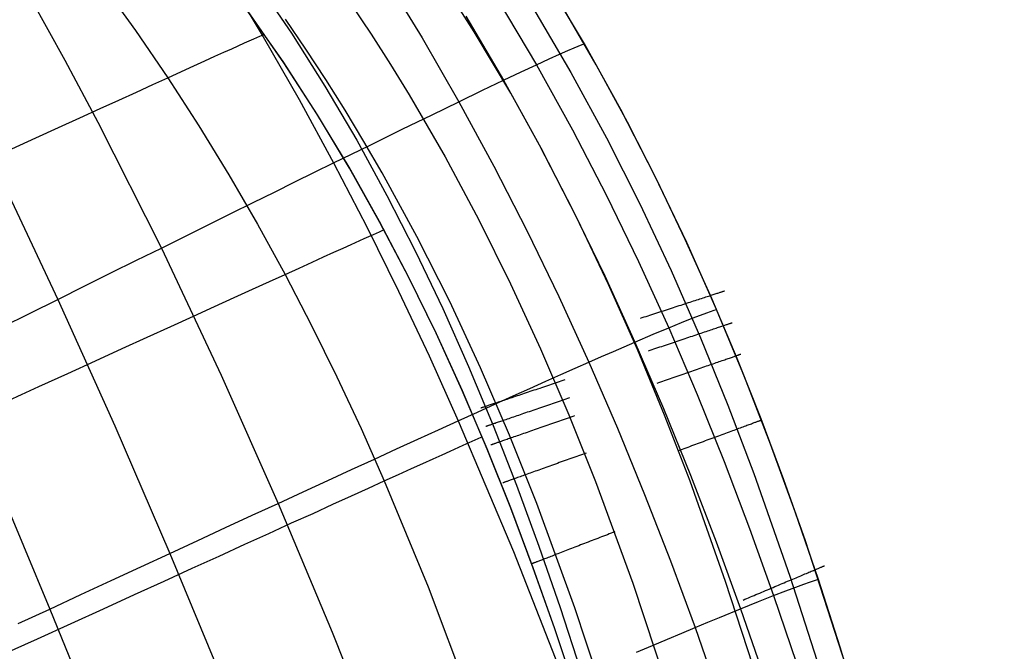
# Model space of a CAD drawing. Header units: millimetres. Extents: x -58 to 58, y -58 to 57.
# Tile 13 of 102: x -45 to -34, y -16 to -9. Entities that reach past the tile are written whole.
import ezdxf

# ---------------------------------------------------------------- set-up
doc = ezdxf.new("R2010")
doc.units = ezdxf.units.MM
doc.header["$MEASUREMENT"] = 0
doc.layers.add('Predefinito', color=5, linetype='Continuous')

msp = doc.modelspace()

# ---------------------------------------------------------------- linework, layer by layer
at = {"layer": 'Predefinito', "extrusion": (2.88321e-07, -6.82626e-07, 1)}
msp.add_lwpolyline([(-36.323, -40.631), (-36.008, -39.766), (-35.717, -38.902), (-35.451, -38.039), (-35.21, -37.177), (-34.992, -36.317), (-34.797, -35.459), (-34.625, -34.603), (-34.475, -33.75), (-34.347, -32.9), (-34.24, -32.054), (-34.155, -31.211), (-34.089, -30.373), (-34.043, -29.539), (-34.017, -28.71), (-34.009, -27.885), (-34.02, -27.066), (-34.049, -26.253), (-34.094, -25.446), (-34.157, -24.645), (-34.235, -23.85), (-34.33, -23.062), (-34.439, -22.281), (-34.563, -21.508), (-34.701, -20.741), (-34.853, -19.983), (-35.018, -19.232), (-35.196, -18.49), (-35.386, -17.755), (-35.587, -17.03), (-35.8, -16.313), (-36.257, -14.906), (-36.501, -14.215), (-36.758, -13.528), (-37.029, -12.846), (-37.313, -12.169), (-37.614, -11.499), (-37.931, -10.834), (-38.265, -10.177), (-38.619, -9.526), (-38.992, -8.883), (-39.385, -8.249), (-39.801, -7.624), (-40.238, -7.008), (-40.698, -6.403), (-41.182, -5.809), (-41.69, -5.227), (-41.954, -4.941), (-42.223, -4.658), (-42.5, -4.379), (-42.782, -4.103), (-43.071, -3.83), (-43.367, -3.562), (-43.669, -3.297), (-43.978, -3.035), (-44.293, -2.778), (-44.615, -2.524), (-45.279, -2.029), (-45.97, -1.55), (-46.689, -1.087), (-47.435, -0.642), (-48.209, -0.214), (-49.012, 0.196), (-49.843, 0.589), (-50.704, 0.965), (-51.595, 1.322), (-52.516, 1.663), (-53.468, 1.986), (-54.452, 2.291)], dxfattribs=at)
at = {"layer": 'Predefinito'}
for points in [[(-35.273, -23.574), (-35.377, -22.777), (-35.565, -21.581), (-35.79, -20.391), (-35.959, -19.604), (-36.144, -18.822), (-36.344, -18.045), (-36.558, -17.273), (-36.787, -16.505), (-37.158, -15.364), (-37.56, -14.232), (-37.849, -13.485), (-38.155, -12.743), (-38.48, -12.008), (-38.826, -11.28), (-39.242, -10.469), (-39.585, -9.849), (-39.997, -9.155), (-40.43, -8.478)], [(-41.388, -8.845), (-41.163, -9.182), (-40.945, -9.524), (-40.733, -9.868), (-40.328, -10.568), (-39.946, -11.279), (-39.587, -12.003), (-39.248, -12.737), (-38.929, -13.482), (-38.629, -14.236), (-38.208, -15.384), (-37.822, -16.547), (-37.583, -17.328), (-37.361, -18.114), (-37.057, -19.301), (-36.789, -20.495), (-36.633, -21.293), (-36.493, -22.092), (-36.371, -22.891), (-36.266, -23.692)], [(-34.235, -23.85), (-34.329, -23.062), (-34.439, -22.282), (-34.563, -21.508), (-34.701, -20.741), (-34.853, -19.983), (-35.018, -19.232), (-35.196, -18.49), (-35.386, -17.756), (-35.587, -17.03), (-35.8, -16.313), (-36.257, -14.907), (-36.501, -14.215), (-36.758, -13.528), (-37.028, -12.846), (-37.313, -12.169), (-37.614, -11.499), (-37.931, -10.835), (-38.265, -10.177), (-38.619, -9.527), (-38.992, -8.884)], [(-37.329, -23.265), (-37.442, -22.494), (-37.57, -21.729), (-37.713, -20.972), (-37.871, -20.222), (-38.042, -19.48), (-38.227, -18.747), (-38.424, -18.022), (-38.634, -17.305), (-38.855, -16.598), (-39.088, -15.9), (-39.331, -15.212), (-39.586, -14.533), (-39.853, -13.865), (-40.134, -13.207), (-40.429, -12.559), (-40.74, -11.923), (-41.068, -11.298), (-41.412, -10.684), (-41.776, -10.081), (-42.158, -9.491), (-42.562, -8.912)], [(-37.329, -23.265), (-37.442, -22.494), (-37.57, -21.729), (-37.713, -20.972), (-37.871, -20.222), (-38.042, -19.48), (-38.227, -18.747), (-38.424, -18.022), (-38.634, -17.305), (-38.855, -16.598), (-39.088, -15.9), (-39.331, -15.213), (-39.585, -14.536), (-39.851, -13.869), (-40.132, -13.212), (-40.426, -12.566), (-40.736, -11.931), (-41.063, -11.307), (-41.406, -10.694), (-41.769, -10.093), (-42.15, -9.503), (-42.552, -8.926)]]:
    msp.add_lwpolyline(points, dxfattribs=at)
at = {"layer": 'Predefinito', "extrusion": (-0.491506, 0.870874, 0)}
msp.add_lwpolyline([(39.314, 320), (39.292, 320), (39.27, 319.999), (39.247, 319.998), (39.224, 319.996), (39.201, 319.994), (39.178, 319.991), (39.155, 319.987), (39.132, 319.983), (39.109, 319.979), (39.086, 319.974), (39.062, 319.968), (39.039, 319.961), (39.016, 319.954), (38.992, 319.947), (38.969, 319.939), (38.946, 319.93), (38.923, 319.92), (38.9, 319.91), (38.877, 319.9), (38.855, 319.888), (38.833, 319.876), (38.81, 319.864), (38.789, 319.851), (38.767, 319.837), (38.746, 319.823), (38.725, 319.808), (38.704, 319.792), (38.684, 319.776), (38.664, 319.76), (38.645, 319.743), (38.626, 319.725), (38.607, 319.707), (38.589, 319.689), (38.571, 319.67), (38.554, 319.65), (38.538, 319.63), (38.522, 319.61), (38.506, 319.589), (38.491, 319.568), (38.477, 319.547), (38.463, 319.526), (38.45, 319.504), (38.438, 319.482), (38.426, 319.459), (38.415, 319.437), (38.404, 319.414), (38.394, 319.391), (38.384, 319.368), (38.376, 319.345), (38.367, 319.322), (38.36, 319.298), (38.353, 319.275), (38.346, 319.252), (38.341, 319.229), (38.335, 319.205), (38.331, 319.182), (38.327, 319.159), (38.323, 319.136), (38.321, 319.113), (38.318, 319.09), (38.316, 319.067), (38.315, 319.045), (38.314, 319.022), (38.314, 319)], dxfattribs=at)
at = {"layer": 'Predefinito', "extrusion": (1, 0, 0)}
for points in [[(-9.527, 319), (-9.527, 59.999)], [(-14.907, 319), (-14.907, 60)], [(-15.9, 319), (-15.9, 59.999)]]:
    msp.add_lwpolyline(points, dxfattribs=at)
at = {"layer": 'Predefinito', "extrusion": (-0.524808, 0.85122, 0)}
msp.add_lwpolyline([(39.851, 320), (39.873, 320), (39.895, 319.999), (39.918, 319.998), (39.941, 319.996), (39.963, 319.994), (39.986, 319.991), (40.009, 319.987), (40.033, 319.983), (40.056, 319.979), (40.079, 319.974), (40.103, 319.968), (40.126, 319.961), (40.149, 319.954), (40.172, 319.947), (40.196, 319.939), (40.219, 319.93), (40.242, 319.92), (40.265, 319.91), (40.287, 319.9), (40.31, 319.888), (40.332, 319.876), (40.354, 319.864), (40.376, 319.851), (40.398, 319.837), (40.419, 319.823), (40.44, 319.808), (40.461, 319.792), (40.481, 319.776), (40.501, 319.76), (40.52, 319.743), (40.539, 319.725), (40.558, 319.707), (40.576, 319.689), (40.593, 319.67), (40.61, 319.65), (40.627, 319.63), (40.643, 319.61), (40.658, 319.589), (40.673, 319.568), (40.688, 319.547), (40.701, 319.526), (40.715, 319.504), (40.727, 319.482), (40.739, 319.459), (40.75, 319.437), (40.761, 319.414), (40.771, 319.391), (40.78, 319.368), (40.789, 319.345), (40.798, 319.322), (40.805, 319.298), (40.812, 319.275), (40.818, 319.252), (40.824, 319.229), (40.829, 319.205), (40.834, 319.182), (40.838, 319.159), (40.841, 319.136), (40.844, 319.113), (40.847, 319.09), (40.848, 319.067), (40.85, 319.045), (40.85, 319.022), (40.851, 319)], dxfattribs=at)
at = {"layer": 'Predefinito', "extrusion": (-0.48448, 0.874803, 0)}
msp.add_lwpolyline([(39.399, 320), (39.376, 320), (39.354, 319.999), (39.331, 319.998), (39.309, 319.996), (39.286, 319.994), (39.263, 319.991), (39.24, 319.987), (39.217, 319.983), (39.193, 319.979), (39.17, 319.974), (39.147, 319.968), (39.123, 319.961), (39.1, 319.954), (39.077, 319.947), (39.054, 319.939), (39.03, 319.93), (39.007, 319.92), (38.985, 319.91), (38.962, 319.9), (38.939, 319.888), (38.917, 319.876), (38.895, 319.864), (38.873, 319.851), (38.851, 319.837), (38.83, 319.823), (38.809, 319.808), (38.789, 319.792), (38.768, 319.776), (38.748, 319.76), (38.729, 319.743), (38.71, 319.725), (38.691, 319.707), (38.673, 319.689), (38.656, 319.67), (38.639, 319.65), (38.622, 319.63), (38.606, 319.61), (38.591, 319.589), (38.576, 319.568), (38.562, 319.547), (38.548, 319.526), (38.535, 319.504), (38.522, 319.482), (38.51, 319.459), (38.499, 319.437), (38.488, 319.414), (38.478, 319.391), (38.469, 319.368), (38.46, 319.345), (38.452, 319.322), (38.444, 319.298), (38.437, 319.275), (38.431, 319.252), (38.425, 319.229), (38.42, 319.205), (38.415, 319.182), (38.411, 319.159), (38.408, 319.136), (38.405, 319.113), (38.403, 319.09), (38.401, 319.067), (38.4, 319.045), (38.399, 319.022), (38.399, 319)], dxfattribs=at)
at = {"layer": 'Predefinito', "extrusion": (-0.47753, 0.878616, 0)}
msp.add_lwpolyline([(39.478, 320), (39.455, 320), (39.433, 319.999), (39.41, 319.998), (39.388, 319.996), (39.365, 319.994), (39.342, 319.991), (39.319, 319.987), (39.296, 319.983), (39.272, 319.979), (39.249, 319.974), (39.226, 319.968), (39.202, 319.961), (39.179, 319.954), (39.156, 319.947), (39.133, 319.939), (39.11, 319.93), (39.086, 319.92), (39.064, 319.91), (39.041, 319.9), (39.018, 319.888), (38.996, 319.876), (38.974, 319.864), (38.952, 319.851), (38.93, 319.837), (38.909, 319.823), (38.888, 319.808), (38.868, 319.792), (38.847, 319.776), (38.827, 319.76), (38.808, 319.743), (38.789, 319.725), (38.771, 319.707), (38.752, 319.689), (38.735, 319.67), (38.718, 319.65), (38.701, 319.63), (38.685, 319.61), (38.67, 319.589), (38.655, 319.568), (38.641, 319.547), (38.627, 319.526), (38.614, 319.504), (38.601, 319.482), (38.589, 319.459), (38.578, 319.437), (38.567, 319.414), (38.557, 319.391), (38.548, 319.368), (38.539, 319.345), (38.531, 319.322), (38.523, 319.298), (38.516, 319.275), (38.51, 319.252), (38.504, 319.229), (38.499, 319.205), (38.494, 319.182), (38.49, 319.159), (38.487, 319.136), (38.484, 319.113), (38.482, 319.09), (38.48, 319.067), (38.479, 319.045), (38.478, 319.022), (38.478, 319)], dxfattribs=at)
at = {"layer": 'Predefinito', "extrusion": (-0.47063, 0.882331, 0)}
msp.add_lwpolyline([(39.552, 320), (39.529, 320), (39.507, 319.999), (39.485, 319.998), (39.462, 319.996), (39.439, 319.994), (39.416, 319.991), (39.393, 319.987), (39.37, 319.983), (39.346, 319.979), (39.323, 319.974), (39.3, 319.968), (39.277, 319.961), (39.253, 319.954), (39.23, 319.947), (39.207, 319.939), (39.184, 319.93), (39.161, 319.92), (39.138, 319.91), (39.115, 319.9), (39.092, 319.888), (39.07, 319.876), (39.048, 319.864), (39.026, 319.851), (39.004, 319.837), (38.983, 319.823), (38.962, 319.808), (38.942, 319.792), (38.921, 319.776), (38.902, 319.76), (38.882, 319.743), (38.863, 319.725), (38.845, 319.707), (38.827, 319.689), (38.809, 319.67), (38.792, 319.65), (38.775, 319.63), (38.759, 319.61), (38.744, 319.589), (38.729, 319.568), (38.715, 319.547), (38.701, 319.526), (38.688, 319.504), (38.675, 319.482), (38.663, 319.459), (38.652, 319.437), (38.641, 319.414), (38.631, 319.391), (38.622, 319.368), (38.613, 319.345), (38.605, 319.322), (38.597, 319.298), (38.59, 319.275), (38.584, 319.252), (38.578, 319.229), (38.573, 319.205), (38.568, 319.182), (38.564, 319.159), (38.561, 319.136), (38.558, 319.113), (38.556, 319.09), (38.554, 319.067), (38.553, 319.045), (38.552, 319.022), (38.552, 319)], dxfattribs=at)
at = {"layer": 'Predefinito', "extrusion": (-0.463799, 0.88594, 0)}
msp.add_lwpolyline([(39.621, 320), (39.599, 320), (39.576, 319.999), (39.554, 319.998), (39.531, 319.996), (39.508, 319.994), (39.485, 319.991), (39.462, 319.987), (39.439, 319.983), (39.416, 319.979), (39.392, 319.974), (39.369, 319.968), (39.346, 319.961), (39.322, 319.954), (39.299, 319.947), (39.276, 319.939), (39.253, 319.93), (39.23, 319.92), (39.207, 319.91), (39.184, 319.9), (39.161, 319.888), (39.139, 319.876), (39.117, 319.864), (39.095, 319.851), (39.074, 319.837), (39.052, 319.823), (39.031, 319.808), (39.011, 319.792), (38.99, 319.776), (38.971, 319.76), (38.951, 319.743), (38.932, 319.725), (38.914, 319.707), (38.896, 319.689), (38.878, 319.67), (38.861, 319.65), (38.844, 319.63), (38.828, 319.61), (38.813, 319.589), (38.798, 319.568), (38.784, 319.547), (38.77, 319.526), (38.757, 319.504), (38.744, 319.482), (38.732, 319.459), (38.721, 319.437), (38.711, 319.414), (38.7, 319.391), (38.691, 319.368), (38.682, 319.345), (38.674, 319.322), (38.666, 319.298), (38.659, 319.275), (38.653, 319.252), (38.647, 319.229), (38.642, 319.205), (38.637, 319.182), (38.633, 319.159), (38.63, 319.136), (38.627, 319.113), (38.625, 319.09), (38.623, 319.067), (38.622, 319.045), (38.621, 319.022), (38.621, 319)], dxfattribs=at)
at = {"layer": 'Predefinito', "extrusion": (-0.437244, 0.899343, 0)}
msp.add_lwpolyline([(39.85, 320), (39.827, 320), (39.805, 319.999), (39.782, 319.998), (39.76, 319.996), (39.737, 319.994), (39.714, 319.991), (39.691, 319.987), (39.668, 319.983), (39.644, 319.979), (39.621, 319.974), (39.598, 319.968), (39.574, 319.961), (39.551, 319.954), (39.528, 319.947), (39.505, 319.939), (39.482, 319.93), (39.458, 319.92), (39.436, 319.91), (39.413, 319.9), (39.39, 319.888), (39.368, 319.876), (39.346, 319.864), (39.324, 319.851), (39.302, 319.837), (39.281, 319.823), (39.26, 319.808), (39.24, 319.792), (39.219, 319.776), (39.199, 319.76), (39.18, 319.743), (39.161, 319.725), (39.142, 319.707), (39.124, 319.689), (39.107, 319.67), (39.09, 319.65), (39.073, 319.63), (39.057, 319.61), (39.042, 319.589), (39.027, 319.568), (39.013, 319.547), (38.999, 319.526), (38.986, 319.504), (38.973, 319.482), (38.961, 319.459), (38.95, 319.437), (38.939, 319.414), (38.929, 319.391), (38.92, 319.368), (38.911, 319.345), (38.903, 319.322), (38.895, 319.298), (38.888, 319.275), (38.882, 319.252), (38.876, 319.229), (38.871, 319.205), (38.866, 319.182), (38.862, 319.159), (38.859, 319.136), (38.856, 319.113), (38.854, 319.09), (38.852, 319.067), (38.851, 319.045), (38.85, 319.022), (38.85, 319)], dxfattribs=at)
at = {"layer": 'Predefinito', "extrusion": (-0.463906, 0.885885, 0)}
msp.add_lwpolyline([(40.62, 320), (40.642, 320), (40.664, 319.999), (40.687, 319.998), (40.71, 319.996), (40.732, 319.994), (40.755, 319.991), (40.779, 319.987), (40.802, 319.983), (40.825, 319.979), (40.848, 319.974), (40.872, 319.968), (40.895, 319.961), (40.918, 319.954), (40.942, 319.947), (40.965, 319.939), (40.988, 319.93), (41.011, 319.92), (41.034, 319.91), (41.057, 319.9), (41.079, 319.888), (41.101, 319.876), (41.124, 319.864), (41.145, 319.851), (41.167, 319.837), (41.188, 319.823), (41.209, 319.808), (41.23, 319.792), (41.25, 319.776), (41.27, 319.76), (41.289, 319.743), (41.308, 319.725), (41.327, 319.707), (41.345, 319.689), (41.363, 319.67), (41.38, 319.65), (41.396, 319.63), (41.412, 319.61), (41.428, 319.589), (41.442, 319.568), (41.457, 319.547), (41.47, 319.526), (41.484, 319.504), (41.496, 319.482), (41.508, 319.459), (41.519, 319.437), (41.53, 319.414), (41.54, 319.391), (41.55, 319.368), (41.558, 319.345), (41.567, 319.322), (41.574, 319.298), (41.581, 319.275), (41.588, 319.252), (41.593, 319.229), (41.598, 319.205), (41.603, 319.182), (41.607, 319.159), (41.611, 319.136), (41.613, 319.113), (41.616, 319.09), (41.618, 319.067), (41.619, 319.045), (41.62, 319.022), (41.62, 319)], dxfattribs=at)
at = {"layer": 'Predefinito', "extrusion": (-0.388313, 0.921528, 0)}
msp.add_lwpolyline([(40.109, 320), (40.087, 320), (40.064, 319.999), (40.042, 319.998), (40.019, 319.996), (39.996, 319.994), (39.973, 319.991), (39.95, 319.987), (39.927, 319.983), (39.904, 319.979), (39.88, 319.974), (39.857, 319.968), (39.834, 319.961), (39.81, 319.954), (39.787, 319.947), (39.764, 319.939), (39.741, 319.93), (39.718, 319.92), (39.695, 319.91), (39.672, 319.9), (39.65, 319.888), (39.627, 319.876), (39.605, 319.864), (39.583, 319.851), (39.562, 319.837), (39.54, 319.823), (39.519, 319.808), (39.499, 319.792), (39.479, 319.776), (39.459, 319.76), (39.439, 319.743), (39.42, 319.725), (39.402, 319.707), (39.384, 319.689), (39.366, 319.67), (39.349, 319.65), (39.332, 319.63), (39.316, 319.61), (39.301, 319.589), (39.286, 319.568), (39.272, 319.547), (39.258, 319.526), (39.245, 319.504), (39.232, 319.482), (39.221, 319.459), (39.209, 319.437), (39.199, 319.414), (39.188, 319.391), (39.179, 319.368), (39.17, 319.345), (39.162, 319.322), (39.154, 319.298), (39.147, 319.275), (39.141, 319.252), (39.135, 319.229), (39.13, 319.205), (39.126, 319.182), (39.121, 319.159), (39.118, 319.136), (39.115, 319.113), (39.113, 319.09), (39.111, 319.067), (39.11, 319.045), (39.109, 319.022), (39.109, 319)], dxfattribs=at)
at = {"layer": 'Predefinito', "extrusion": (-0.408375, 0.912814, 0)}
msp.add_lwpolyline([(41.028, 320), (41.05, 320), (41.072, 319.999), (41.095, 319.998), (41.118, 319.996), (41.141, 319.994), (41.164, 319.991), (41.187, 319.987), (41.21, 319.983), (41.233, 319.979), (41.256, 319.974), (41.28, 319.968), (41.303, 319.961), (41.326, 319.954), (41.35, 319.947), (41.373, 319.939), (41.396, 319.93), (41.419, 319.92), (41.442, 319.91), (41.465, 319.9), (41.487, 319.888), (41.51, 319.876), (41.532, 319.864), (41.554, 319.851), (41.575, 319.837), (41.596, 319.823), (41.617, 319.808), (41.638, 319.792), (41.658, 319.776), (41.678, 319.76), (41.697, 319.743), (41.716, 319.725), (41.735, 319.707), (41.753, 319.689), (41.771, 319.67), (41.788, 319.65), (41.804, 319.63), (41.82, 319.61), (41.836, 319.589), (41.851, 319.568), (41.865, 319.547), (41.879, 319.526), (41.892, 319.504), (41.904, 319.482), (41.916, 319.459), (41.927, 319.437), (41.938, 319.414), (41.948, 319.391), (41.958, 319.368), (41.967, 319.345), (41.975, 319.322), (41.982, 319.298), (41.989, 319.275), (41.996, 319.252), (42.001, 319.229), (42.007, 319.205), (42.011, 319.182), (42.015, 319.159), (42.019, 319.136), (42.022, 319.113), (42.024, 319.09), (42.026, 319.067), (42.027, 319.045), (42.028, 319.022), (42.028, 319)], dxfattribs=at)
at = {"layer": 'Predefinito', "extrusion": (-0.345699, 0.938346, 0)}
msp.add_lwpolyline([(40.164, 320), (40.142, 320), (40.12, 319.999), (40.097, 319.998), (40.075, 319.996), (40.052, 319.994), (40.029, 319.991), (40.006, 319.987), (39.983, 319.983), (39.959, 319.979), (39.936, 319.974), (39.913, 319.968), (39.889, 319.961), (39.866, 319.954), (39.843, 319.947), (39.82, 319.939), (39.796, 319.93), (39.773, 319.92), (39.75, 319.91), (39.728, 319.9), (39.705, 319.888), (39.683, 319.876), (39.661, 319.864), (39.639, 319.851), (39.617, 319.837), (39.596, 319.823), (39.575, 319.808), (39.554, 319.792), (39.534, 319.776), (39.514, 319.76), (39.495, 319.743), (39.476, 319.725), (39.457, 319.707), (39.439, 319.689), (39.422, 319.67), (39.405, 319.65), (39.388, 319.63), (39.372, 319.61), (39.357, 319.589), (39.342, 319.568), (39.327, 319.547), (39.314, 319.526), (39.301, 319.504), (39.288, 319.482), (39.276, 319.459), (39.265, 319.437), (39.254, 319.414), (39.244, 319.391), (39.235, 319.368), (39.226, 319.345), (39.218, 319.322), (39.21, 319.298), (39.203, 319.275), (39.197, 319.252), (39.191, 319.229), (39.186, 319.205), (39.181, 319.182), (39.177, 319.159), (39.174, 319.136), (39.171, 319.113), (39.169, 319.09), (39.167, 319.067), (39.165, 319.045), (39.165, 319.022), (39.164, 319)], dxfattribs=at)
at = {"layer": 'Predefinito', "extrusion": (-0.359624, 0.933097, 0)}
msp.add_lwpolyline([(41.164, 320), (41.186, 320), (41.208, 319.999), (41.231, 319.998), (41.254, 319.996), (41.277, 319.994), (41.3, 319.991), (41.323, 319.987), (41.346, 319.983), (41.369, 319.979), (41.392, 319.974), (41.416, 319.968), (41.439, 319.961), (41.462, 319.954), (41.486, 319.947), (41.509, 319.939), (41.532, 319.93), (41.555, 319.92), (41.578, 319.91), (41.601, 319.9), (41.623, 319.888), (41.646, 319.876), (41.668, 319.864), (41.69, 319.851), (41.711, 319.837), (41.732, 319.823), (41.753, 319.808), (41.774, 319.792), (41.794, 319.776), (41.814, 319.76), (41.833, 319.743), (41.852, 319.725), (41.871, 319.707), (41.889, 319.689), (41.907, 319.67), (41.924, 319.65), (41.94, 319.63), (41.956, 319.61), (41.972, 319.589), (41.987, 319.568), (42.001, 319.547), (42.015, 319.526), (42.028, 319.504), (42.04, 319.482), (42.052, 319.459), (42.063, 319.437), (42.074, 319.414), (42.084, 319.391), (42.094, 319.368), (42.103, 319.345), (42.111, 319.322), (42.118, 319.298), (42.125, 319.275), (42.132, 319.252), (42.137, 319.229), (42.143, 319.205), (42.147, 319.182), (42.151, 319.159), (42.155, 319.136), (42.158, 319.113), (42.16, 319.09), (42.162, 319.067), (42.163, 319.045), (42.164, 319.022), (42.164, 319)], dxfattribs=at)
at = {"layer": 'Predefinito', "extrusion": (-0.326946, 0.945043, 0)}
msp.add_lwpolyline([(40.138, 320), (40.116, 320), (40.093, 319.999), (40.071, 319.998), (40.048, 319.996), (40.025, 319.994), (40.002, 319.991), (39.979, 319.987), (39.956, 319.983), (39.933, 319.979), (39.909, 319.974), (39.886, 319.968), (39.863, 319.961), (39.839, 319.954), (39.816, 319.947), (39.793, 319.939), (39.77, 319.93), (39.747, 319.92), (39.724, 319.91), (39.701, 319.9), (39.679, 319.888), (39.656, 319.876), (39.634, 319.864), (39.612, 319.851), (39.591, 319.837), (39.569, 319.823), (39.548, 319.808), (39.528, 319.792), (39.508, 319.776), (39.488, 319.76), (39.468, 319.743), (39.449, 319.725), (39.431, 319.707), (39.413, 319.689), (39.395, 319.67), (39.378, 319.65), (39.362, 319.63), (39.346, 319.61), (39.33, 319.589), (39.315, 319.568), (39.301, 319.547), (39.287, 319.526), (39.274, 319.504), (39.262, 319.482), (39.25, 319.459), (39.238, 319.437), (39.228, 319.414), (39.218, 319.391), (39.208, 319.368), (39.199, 319.345), (39.191, 319.322), (39.184, 319.298), (39.177, 319.275), (39.17, 319.252), (39.164, 319.229), (39.159, 319.205), (39.155, 319.182), (39.151, 319.159), (39.147, 319.136), (39.144, 319.113), (39.142, 319.09), (39.14, 319.067), (39.139, 319.045), (39.138, 319.022), (39.138, 319)], dxfattribs=at)
at = {"layer": 'Predefinito', "extrusion": (-0.338058, 0.941125, 0)}
msp.add_lwpolyline([(41.158, 320), (41.18, 320), (41.202, 319.999), (41.225, 319.998), (41.247, 319.996), (41.27, 319.994), (41.293, 319.991), (41.316, 319.987), (41.339, 319.983), (41.363, 319.979), (41.386, 319.974), (41.409, 319.968), (41.433, 319.961), (41.456, 319.954), (41.479, 319.947), (41.502, 319.939), (41.526, 319.93), (41.549, 319.92), (41.572, 319.91), (41.594, 319.9), (41.617, 319.888), (41.639, 319.876), (41.661, 319.864), (41.683, 319.851), (41.705, 319.837), (41.726, 319.823), (41.747, 319.808), (41.768, 319.792), (41.788, 319.776), (41.808, 319.76), (41.827, 319.743), (41.846, 319.725), (41.865, 319.707), (41.883, 319.689), (41.9, 319.67), (41.917, 319.65), (41.934, 319.63), (41.95, 319.61), (41.965, 319.589), (41.98, 319.568), (41.995, 319.547), (42.008, 319.526), (42.021, 319.504), (42.034, 319.482), (42.046, 319.459), (42.057, 319.437), (42.068, 319.414), (42.078, 319.391), (42.087, 319.368), (42.096, 319.345), (42.104, 319.322), (42.112, 319.298), (42.119, 319.275), (42.125, 319.252), (42.131, 319.229), (42.136, 319.205), (42.141, 319.182), (42.145, 319.159), (42.148, 319.136), (42.151, 319.113), (42.153, 319.09), (42.155, 319.067), (42.157, 319.045), (42.157, 319.022), (42.158, 319)], dxfattribs=at)
at = {"layer": 'Predefinito', "extrusion": (-0.318061, 0.94807, 0)}
msp.add_lwpolyline([(40.114, 320), (40.092, 320), (40.07, 319.999), (40.047, 319.998), (40.024, 319.996), (40.001, 319.994), (39.978, 319.991), (39.955, 319.987), (39.932, 319.983), (39.909, 319.979), (39.886, 319.974), (39.862, 319.968), (39.839, 319.961), (39.816, 319.954), (39.792, 319.947), (39.769, 319.939), (39.746, 319.93), (39.723, 319.92), (39.7, 319.91), (39.677, 319.9), (39.655, 319.888), (39.633, 319.876), (39.61, 319.864), (39.589, 319.851), (39.567, 319.837), (39.546, 319.823), (39.525, 319.808), (39.504, 319.792), (39.484, 319.776), (39.464, 319.76), (39.445, 319.743), (39.426, 319.725), (39.407, 319.707), (39.389, 319.689), (39.371, 319.67), (39.354, 319.65), (39.338, 319.63), (39.322, 319.61), (39.306, 319.589), (39.291, 319.568), (39.277, 319.547), (39.263, 319.526), (39.25, 319.504), (39.238, 319.482), (39.226, 319.459), (39.215, 319.437), (39.204, 319.414), (39.194, 319.391), (39.184, 319.368), (39.176, 319.345), (39.167, 319.322), (39.16, 319.298), (39.153, 319.275), (39.146, 319.252), (39.141, 319.229), (39.135, 319.205), (39.131, 319.182), (39.127, 319.159), (39.123, 319.136), (39.121, 319.113), (39.118, 319.09), (39.116, 319.067), (39.115, 319.045), (39.114, 319.022), (39.114, 319)], dxfattribs=at)
at = {"layer": 'Predefinito', "extrusion": (-0.328003, 0.944677, 0)}
msp.add_lwpolyline([(41.14, 320), (41.162, 320), (41.185, 319.999), (41.207, 319.998), (41.23, 319.996), (41.253, 319.994), (41.276, 319.991), (41.299, 319.987), (41.322, 319.983), (41.346, 319.979), (41.369, 319.974), (41.392, 319.968), (41.415, 319.961), (41.439, 319.954), (41.462, 319.947), (41.485, 319.939), (41.508, 319.93), (41.531, 319.92), (41.554, 319.91), (41.577, 319.9), (41.6, 319.888), (41.622, 319.876), (41.644, 319.864), (41.666, 319.851), (41.688, 319.837), (41.709, 319.823), (41.73, 319.808), (41.75, 319.792), (41.771, 319.776), (41.79, 319.76), (41.81, 319.743), (41.829, 319.725), (41.847, 319.707), (41.865, 319.689), (41.883, 319.67), (41.9, 319.65), (41.917, 319.63), (41.933, 319.61), (41.948, 319.589), (41.963, 319.568), (41.977, 319.547), (41.991, 319.526), (42.004, 319.504), (42.017, 319.482), (42.029, 319.459), (42.04, 319.437), (42.051, 319.414), (42.061, 319.391), (42.07, 319.368), (42.079, 319.345), (42.087, 319.322), (42.095, 319.298), (42.102, 319.275), (42.108, 319.252), (42.114, 319.229), (42.119, 319.205), (42.124, 319.182), (42.128, 319.159), (42.131, 319.136), (42.134, 319.113), (42.136, 319.09), (42.138, 319.067), (42.139, 319.045), (42.14, 319.022), (42.14, 319)], dxfattribs=at)
at = {"layer": 'Predefinito', "extrusion": (-0.323154, 0.946346, 0)}
msp.add_lwpolyline([(41.129, 320), (41.151, 320), (41.173, 319.999), (41.196, 319.998), (41.219, 319.996), (41.241, 319.994), (41.264, 319.991), (41.287, 319.987), (41.311, 319.983), (41.334, 319.979), (41.357, 319.974), (41.381, 319.968), (41.404, 319.961), (41.427, 319.954), (41.45, 319.947), (41.474, 319.939), (41.497, 319.93), (41.52, 319.92), (41.543, 319.91), (41.565, 319.9), (41.588, 319.888), (41.61, 319.876), (41.632, 319.864), (41.654, 319.851), (41.676, 319.837), (41.697, 319.823), (41.718, 319.808), (41.739, 319.792), (41.759, 319.776), (41.779, 319.76), (41.798, 319.743), (41.817, 319.725), (41.836, 319.707), (41.854, 319.689), (41.871, 319.67), (41.889, 319.65), (41.905, 319.63), (41.921, 319.61), (41.936, 319.589), (41.951, 319.568), (41.966, 319.547), (41.979, 319.526), (41.993, 319.504), (42.005, 319.482), (42.017, 319.459), (42.028, 319.437), (42.039, 319.414), (42.049, 319.391), (42.058, 319.368), (42.067, 319.345), (42.076, 319.322), (42.083, 319.298), (42.09, 319.275), (42.096, 319.252), (42.102, 319.229), (42.107, 319.205), (42.112, 319.182), (42.116, 319.159), (42.119, 319.136), (42.122, 319.113), (42.125, 319.09), (42.126, 319.067), (42.128, 319.045), (42.128, 319.022), (42.129, 319)], dxfattribs=at)
at = {"layer": 'Predefinito', "extrusion": (-0.30911, 0.951026, 0)}
msp.add_lwpolyline([(40.083, 320), (40.061, 320), (40.038, 319.999), (40.016, 319.998), (39.993, 319.996), (39.97, 319.994), (39.947, 319.991), (39.924, 319.987), (39.901, 319.983), (39.878, 319.979), (39.854, 319.974), (39.831, 319.968), (39.808, 319.961), (39.784, 319.954), (39.761, 319.947), (39.738, 319.939), (39.715, 319.93), (39.692, 319.92), (39.669, 319.91), (39.646, 319.9), (39.624, 319.888), (39.601, 319.876), (39.579, 319.864), (39.557, 319.851), (39.536, 319.837), (39.514, 319.823), (39.494, 319.808), (39.473, 319.792), (39.453, 319.776), (39.433, 319.76), (39.413, 319.743), (39.394, 319.725), (39.376, 319.707), (39.358, 319.689), (39.34, 319.67), (39.323, 319.65), (39.307, 319.63), (39.291, 319.61), (39.275, 319.589), (39.26, 319.568), (39.246, 319.547), (39.232, 319.526), (39.219, 319.504), (39.207, 319.482), (39.195, 319.459), (39.183, 319.437), (39.173, 319.414), (39.163, 319.391), (39.153, 319.368), (39.144, 319.345), (39.136, 319.322), (39.129, 319.298), (39.122, 319.275), (39.115, 319.252), (39.109, 319.229), (39.104, 319.205), (39.1, 319.182), (39.096, 319.159), (39.092, 319.136), (39.089, 319.113), (39.087, 319.09), (39.085, 319.067), (39.084, 319.045), (39.083, 319.022), (39.083, 319)], dxfattribs=at)
at = {"layer": 'Predefinito', "extrusion": (-0.318321, 0.947983, 0)}
msp.add_lwpolyline([(41.115, 320), (41.137, 320), (41.16, 319.999), (41.182, 319.998), (41.205, 319.996), (41.228, 319.994), (41.251, 319.991), (41.274, 319.987), (41.297, 319.983), (41.32, 319.979), (41.343, 319.974), (41.367, 319.968), (41.39, 319.961), (41.413, 319.954), (41.437, 319.947), (41.46, 319.939), (41.483, 319.93), (41.506, 319.92), (41.529, 319.91), (41.552, 319.9), (41.574, 319.888), (41.597, 319.876), (41.619, 319.864), (41.641, 319.851), (41.662, 319.837), (41.683, 319.823), (41.704, 319.808), (41.725, 319.792), (41.745, 319.776), (41.765, 319.76), (41.785, 319.743), (41.804, 319.725), (41.822, 319.707), (41.84, 319.689), (41.858, 319.67), (41.875, 319.65), (41.891, 319.63), (41.907, 319.61), (41.923, 319.589), (41.938, 319.568), (41.952, 319.547), (41.966, 319.526), (41.979, 319.504), (41.991, 319.482), (42.003, 319.459), (42.015, 319.437), (42.025, 319.414), (42.035, 319.391), (42.045, 319.368), (42.054, 319.345), (42.062, 319.322), (42.069, 319.298), (42.076, 319.275), (42.083, 319.252), (42.089, 319.229), (42.094, 319.205), (42.098, 319.182), (42.102, 319.159), (42.106, 319.136), (42.109, 319.113), (42.111, 319.09), (42.113, 319.067), (42.114, 319.045), (42.115, 319.022), (42.115, 319)], dxfattribs=at)
at = {"layer": 'Predefinito'}
for points in [[(-46.797, -7.978, 36.734), (-46.072, -9.357, 36.565), (-45.374, -10.758, 36.428), (-44.703, -12.177, 36.32), (-44.059, -13.608, 36.241), (-43.439, -15.047, 36.189), (-42.84, -16.491, 36.162), (-42.259, -17.936, 36.16), (-41.692, -19.383, 36.183), (-41.14, -20.835, 36.23), (-40.603, -22.291, 36.302), (-40.082, -23.748, 36.401)], [(-42.801, -8.51, 42.492), (-42.381, -9.211, 42.433), (-41.976, -9.919, 42.38), (-41.587, -10.635, 42.335), (-41.213, -11.357, 42.297), (-40.854, -12.084, 42.265), (-40.509, -12.815, 42.24), (-40.178, -13.549, 42.221), (-39.553, -15.025, 42.201), (-38.973, -16.508, 42.203), (-38.432, -18.002, 42.228), (-37.93, -19.509, 42.275), (-37.466, -21.029, 42.345), (-37.043, -22.561, 42.438), (-36.662, -24.102, 42.555)], [(-41.023, -8.512, 46.757), (-40.587, -9.224, 46.716), (-40.172, -9.944, 46.681), (-39.776, -10.672, 46.651), (-39.401, -11.405, 46.628), (-39.043, -12.144, 46.609), (-38.704, -12.887, 46.596), (-38.381, -13.633, 46.588), (-38.073, -14.382, 46.584), (-37.781, -15.132, 46.585), (-37.502, -15.885, 46.59), (-36.98, -17.401, 46.613), (-36.507, -18.934, 46.654), (-36.289, -19.707, 46.681), (-36.084, -20.484, 46.713), (-35.892, -21.265, 46.749), (-35.713, -22.049, 46.79), (-35.548, -22.836, 46.835), (-35.396, -23.626, 46.885)], [(-34.309, -23.222, 60.002), (-34.419, -22.416, 60.002), (-34.545, -21.613, 60.002), (-34.688, -20.814, 60.001), (-34.846, -20.019, 60.001), (-35.02, -19.228, 60.001), (-35.209, -18.441, 60.001), (-35.412, -17.658, 60.001), (-35.631, -16.881, 60.001), (-35.864, -16.108, 60), (-36.11, -15.341, 60), (-36.372, -14.577, 60), (-36.649, -13.813, 60), (-36.945, -13.051, 59.999), (-37.261, -12.291, 59.999), (-37.598, -11.534, 59.999), (-37.958, -10.78, 59.998), (-38.342, -10.032, 59.998), (-38.753, -9.291, 59.998), (-39.19, -8.559, 59.998)], [(-47.903, -8.606, 34.904), (-47.254, -9.995, 34.741), (-46.619, -11.401, 34.608), (-45.998, -12.819, 34.504), (-45.39, -14.245, 34.428), (-44.794, -15.676, 34.377), (-43.629, -18.538, 34.347), (-42.486, -21.398, 34.412), (-41.365, -24.255, 34.574)], [(-44.202, -8.617, 48.451), (-43.824, -9.141, 48.421), (-43.46, -9.674, 48.394), (-43.108, -10.217, 48.369), (-42.771, -10.769, 48.346), (-42.447, -11.329, 48.325), (-42.136, -11.896, 48.306), (-41.837, -12.471, 48.289), (-41.551, -13.051, 48.275), (-41.277, -13.638, 48.263), (-41.014, -14.229, 48.253), (-40.519, -15.425, 48.24), (-40.062, -16.637, 48.235), (-39.641, -17.861, 48.24), (-39.256, -19.097, 48.253), (-38.907, -20.343, 48.275), (-38.595, -21.6, 48.306), (-38.322, -22.865, 48.345), (-38.088, -24.139, 48.394)], [(-42.463, -8.584, 59.999), (-42.064, -9.171, 59.999), (-41.685, -9.77, 59.999), (-41.325, -10.38, 59.999), (-40.984, -11.002, 60), (-40.66, -11.635, 60), (-40.353, -12.28, 60), (-40.061, -12.935, 60), (-39.783, -13.601, 60), (-39.519, -14.277, 60), (-39.267, -14.964, 60), (-39.026, -15.66, 60), (-38.796, -16.366, 60), (-38.577, -17.082, 60), (-38.37, -17.806, 60), (-38.175, -18.54, 60), (-37.993, -19.281, 60), (-37.824, -20.031, 60), (-37.669, -20.789, 60), (-37.528, -21.554, 60), (-37.403, -22.327, 60), (-37.292, -23.107, 60), (-37.198, -23.893, 60)], [(-45.006, -8.779, 38.487), (-44.623, -9.475, 38.414), (-44.25, -10.177, 38.349), (-43.533, -11.597, 38.242), (-42.856, -13.034, 38.163), (-42.214, -14.482, 38.112), (-41.604, -15.936, 38.086), (-41.022, -17.395, 38.086), (-40.464, -18.86, 38.109), (-39.928, -20.332, 38.158), (-39.417, -21.811, 38.232), (-38.931, -23.297, 38.331)], [(-39.726, -8.801, 51.177), (-39.295, -9.526, 51.155), (-38.888, -10.261, 51.137), (-38.504, -11.002, 51.123), (-38.142, -11.748, 51.113), (-37.8, -12.498, 51.106), (-37.478, -13.252, 51.102), (-37.174, -14.008, 51.102), (-36.887, -14.766, 51.104), (-36.616, -15.525, 51.11), (-36.358, -16.288, 51.118), (-36.114, -17.055, 51.129), (-35.884, -17.828, 51.143), (-35.667, -18.605, 51.159), (-35.464, -19.387, 51.178), (-35.276, -20.173, 51.201), (-35.103, -20.963, 51.226), (-34.944, -21.757, 51.254), (-34.8, -22.555, 51.286), (-34.672, -23.356, 51.32)], [(-39.328, -8.893, 319.707), (-38.905, -9.615, 319.707), (-38.504, -10.353, 319.707), (-38.127, -11.099, 319.707), (-37.774, -11.852, 319.707), (-37.443, -12.61, 319.707), (-37.132, -13.374, 319.707), (-36.839, -14.143, 319.707), (-36.432, -15.304, 319.707), (-36.057, -16.475, 319.707), (-35.826, -17.262, 319.707), (-35.61, -18.054, 319.707), (-35.409, -18.852, 319.707), (-35.224, -19.654, 319.707), (-35.054, -20.463, 319.707), (-34.83, -21.685, 319.707), (-34.645, -22.912, 319.707), (-34.543, -23.73, 319.707)], [(-40.093, -8.979, 48.943), (-39.668, -9.702, 48.915), (-39.265, -10.433, 48.891), (-38.884, -11.171, 48.872), (-38.524, -11.913, 48.858), (-38.183, -12.66, 48.848), (-37.859, -13.41, 48.842), (-37.553, -14.162, 48.84), (-37.263, -14.917, 48.842), (-36.988, -15.673, 48.848), (-36.726, -16.433, 48.857), (-36.476, -17.198, 48.869), (-36.24, -17.967, 48.886), (-36.017, -18.741, 48.905), (-35.807, -19.519, 48.929), (-35.611, -20.301, 48.956), (-35.43, -21.087, 48.987), (-35.262, -21.877, 49.022), (-35.108, -22.67, 49.061), (-34.97, -23.467, 49.103)], [(-37.018, -23.383, 319.707), (-37.135, -22.561, 319.707), (-37.27, -21.741, 319.707), (-37.424, -20.921, 319.707), (-37.69, -19.694, 319.707), (-37.997, -18.472, 319.707), (-38.222, -17.663, 319.707), (-38.465, -16.86, 319.707), (-38.86, -15.663, 319.707), (-39.291, -14.484, 319.707), (-39.6, -13.711, 319.707), (-39.927, -12.951, 319.707), (-40.275, -12.203, 319.707), (-40.645, -11.468, 319.707), (-41.038, -10.747, 319.707), (-41.244, -10.393, 319.707), (-41.456, -10.041, 319.707), (-41.674, -9.694, 319.707), (-41.9, -9.351, 319.707), (-42.132, -9.011, 319.707)], [(-45.224, -10.477, 42.885), (-44.953, -10.354, 43.552), (-44.696, -10.237, 44.226), (-44.453, -10.126, 44.907), (-44.225, -10.022, 45.594), (-44.012, -9.925, 46.287), (-43.813, -9.835, 46.985), (-43.629, -9.751, 47.687), (-43.46, -9.674, 48.394), (-43.306, -9.603, 49.105), (-43.166, -9.54, 49.819), (-43.04, -9.482, 50.536), (-42.927, -9.431, 51.256), (-42.826, -9.385, 51.978), (-42.738, -9.345, 52.703), (-42.594, -9.28, 54.157), (-42.49, -9.233, 55.616), (-42.42, -9.204, 57.078), (-42.381, -9.189, 58.54), (-42.367, -9.186, 59.999)], [(-45.336, -12.491, 35.398), (-45.016, -12.332, 35.855), (-44.703, -12.177, 36.32), (-44.399, -12.026, 36.792), (-44.102, -11.879, 37.269), (-43.814, -11.736, 37.753), (-43.533, -11.597, 38.242), (-43.261, -11.462, 38.736), (-42.997, -11.332, 39.236), (-42.742, -11.205, 39.741), (-42.494, -11.083, 40.251), (-42.255, -10.965, 40.765), (-42.024, -10.851, 41.284), (-41.801, -10.741, 41.808), (-41.587, -10.635, 42.335), (-41.183, -10.437, 43.402), (-40.812, -10.255, 44.482), (-40.475, -10.091, 45.576), (-40.172, -9.944, 46.681), (-39.903, -9.814, 47.795), (-39.668, -9.702, 48.915), (-39.466, -9.607, 50.035), (-39.295, -9.526, 51.155), (-39.151, -9.46, 52.275), (-39.034, -9.407, 53.392), (-38.94, -9.365, 54.506), (-38.868, -9.334, 55.616), (-38.78, -9.299, 57.82), (-38.753, -9.291, 59.998)], [(-45.261, -13.319, 40.178), (-44.918, -13.162, 40.812), (-44.59, -13.013, 41.455), (-44.276, -12.87, 42.107), (-43.977, -12.734, 42.769), (-43.693, -12.605, 43.438), (-43.425, -12.483, 44.115), (-43.171, -12.367, 44.799), (-42.933, -12.259, 45.489), (-42.71, -12.158, 46.186), (-42.503, -12.063, 46.887), (-42.312, -11.976, 47.594), (-42.136, -11.896, 48.306), (-41.976, -11.823, 49.021), (-41.831, -11.757, 49.74), (-41.7, -11.698, 50.462), (-41.584, -11.645, 51.187), (-41.48, -11.598, 51.915), (-41.389, -11.557, 52.645), (-41.242, -11.491, 54.111), (-41.136, -11.443, 55.582), (-41.067, -11.413, 57.055), (-41.029, -11.397, 58.529), (-41.017, -11.392, 59.999)], [(-45.151, -15.841, 33.943), (-44.794, -15.676, 34.377), (-44.444, -15.513, 34.818), (-44.101, -15.354, 35.267), (-43.766, -15.199, 35.724), (-43.439, -15.047, 36.189), (-43.12, -14.9, 36.66), (-42.809, -14.756, 37.138), (-42.507, -14.617, 37.622), (-42.214, -14.482, 38.112), (-41.929, -14.35, 38.607), (-41.653, -14.223, 39.108), (-41.385, -14.101, 39.615), (-41.126, -13.982, 40.127), (-40.876, -13.867, 40.643), (-40.635, -13.757, 41.165), (-40.402, -13.651, 41.69), (-40.178, -13.549, 42.221), (-39.962, -13.451, 42.755), (-39.756, -13.358, 43.293), (-39.558, -13.269, 43.836), (-39.369, -13.184, 44.381), (-39.19, -13.103, 44.93), (-39.019, -13.027, 45.483), (-38.857, -12.955, 46.038), (-38.704, -12.887, 46.596), (-38.56, -12.824, 47.157), (-38.425, -12.765, 47.719), (-38.183, -12.66, 48.848), (-37.975, -12.572, 49.977), (-37.8, -12.498, 51.106), (-37.655, -12.439, 52.233), (-37.536, -12.391, 53.358), (-37.443, -12.355, 54.479), (-37.371, -12.328, 55.596), (-37.286, -12.298, 57.812), (-37.261, -12.291, 59.999)], [(-45.327, -16.19, 38.269), (-44.932, -16.011, 38.869), (-44.553, -15.838, 39.482), (-44.188, -15.672, 40.105), (-43.838, -15.512, 40.739), (-43.503, -15.36, 41.383), (-43.184, -15.215, 42.037), (-42.879, -15.077, 42.699), (-42.591, -14.945, 43.37), (-42.318, -14.821, 44.048), (-42.061, -14.704, 44.734), (-41.819, -14.595, 45.426), (-41.594, -14.492, 46.125), (-41.384, -14.397, 46.829), (-41.191, -14.309, 47.539), (-41.014, -14.229, 48.253), (-40.853, -14.156, 48.971), (-40.708, -14.09, 49.693), (-40.577, -14.031, 50.418), (-40.461, -13.978, 51.146), (-40.359, -13.932, 51.877), (-40.269, -13.891, 52.611), (-40.124, -13.826, 54.083), (-40.022, -13.78, 55.561), (-39.955, -13.751, 57.041), (-39.92, -13.735, 58.522), (-39.909, -13.731, 60)], [(-38.164, -16.163, 44.369), (-37.985, -16.087, 44.92), (-37.815, -16.016, 45.473), (-37.654, -15.948, 46.03), (-37.502, -15.885, 46.59), (-37.359, -15.826, 47.152), (-37.226, -15.771, 47.716), (-36.988, -15.673, 48.848), (-36.786, -15.592, 49.979), (-36.616, -15.525, 51.11), (-36.476, -15.471, 52.239), (-36.364, -15.428, 53.364), (-36.275, -15.396, 54.486), (-36.209, -15.372, 55.602), (-36.132, -15.347, 57.817), (-36.11, -15.341, 60)]]:
    msp.add_polyline3d(points, dxfattribs=at)

doc.saveas('drawing.dxf')
